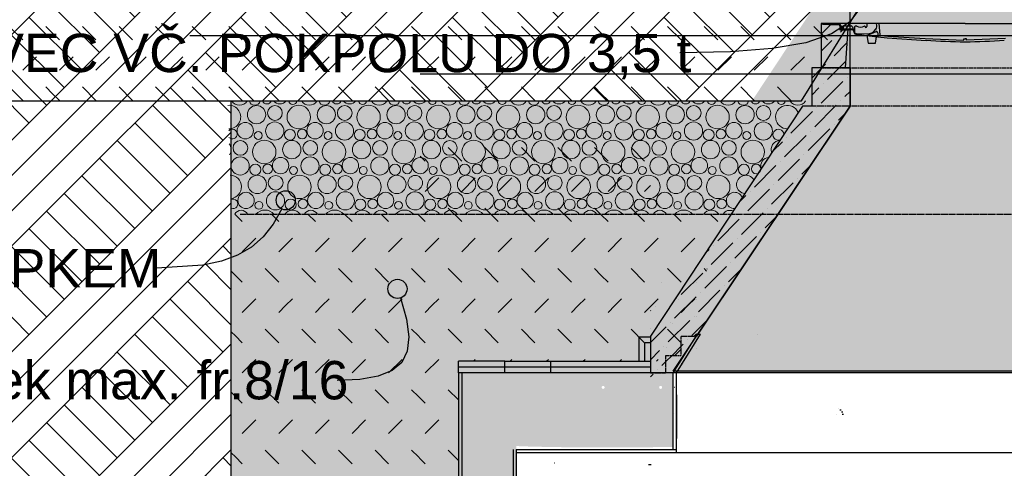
# Model space of a CAD drawing. Header units: millimetres. Extents: x -25478 to 4005, y -8416 to 11348.
# Tile 28 of 256: x -19098 to -16533, y -946 to 223. Entities that reach past the tile are written whole.
import ezdxf

# ---------------------------------------------------------------- set-up
doc = ezdxf.new("R2010")
doc.units = ezdxf.units.MM
doc.header["$MEASUREMENT"] = 0
for name, pattern in [('DASHED', [2, 1, -1]), ('TEČKOVANÁ', [6.35, 0, -6.35]), ('Wipeout_Contour', [1000, 0, -1000]), ('čárkovaná 3', [1.5, 1, -0.5]), ('Čárkovaná S', [2.5, 1.5, -1]), ('ČÁRKOVANÁX2', [1.5, 1, -0.5])]:
    doc.linetypes.add(name, pattern=pattern)
for name, color, linetype in [('POHLED ZÁPADNÍ_1_Anotace - SP', 7, 'Continuous'), ('POHLED ZÁPADNÍ_1_Konstrukce - nosné', 7, 'Continuous'), ('POHLED ZÁPADNÍ_1_Nové_Anotace - SP', 7, 'Continuous'), ('POHLED ZÁPADNÍ_1_Nové_Konstrukce - nosné', 7, 'Continuous'), ('POHLED ZÁPADNÍ_1_Nové_Kresby a obrázky', 7, 'Continuous'), ('POHLED ZÁPADNÍ_1_Nové_Situace - terén', 7, 'Continuous'), ('POHLED ZÁPADNÍ_1_Situace - terén', 7, 'Continuous'), ('POHLED ZÁPADNÍ_1_Výplně – Řezové', 7, 'Continuous')]:
    doc.layers.add(name, color=color, linetype=linetype)
doc.styles.add('GENEROVANÝ_STYL_1', font='txt')

# ---------------------------------------------------------------- blocks, each defined once
blk = doc.blocks.new('*X2526', base_point=(-25690.4, -8330.8))
at = {"layer": 'POHLED ZÁPADNÍ_1_Nové_Situace - terén', "color": 21, "linetype": 'Continuous', "lineweight": 20, "true_color": 0xffaaaa}
for p, q in [((-18422.9, -303.2), (-18442.4, -283.7)), ((-18327.6, -303.2), (-18347.1, -283.7)), ((-18232.3, -303.2), (-18251.8, -283.7)), ((-18137, -303.2), (-18156.5, -283.7)), ((-18059.3, -285.6), (-18061.2, -283.7)), ((-18054.6, -290.3), (-18059.3, -285.6)), ((-18422.6, -381.9), (-18387.5, -346.8)), ((-18327.6, -382.1), (-18292.2, -346.8)), ((-18232.3, -382.1), (-18196.9, -346.8)), ((-18137, -382.1), (-18101.6, -346.8)), ((-18327.6, -461.1), (-18362.9, -425.7)), ((-18232.3, -461.1), (-18267.6, -425.7)), ((-18137, -461.1), (-18172.3, -425.7)), ((-18059.3, -443.4), (-18077, -425.7)), ((-18054.6, -448.1), (-18059.3, -443.4)), ((-18309.9, -522.3), (-18292.2, -504.6)), ((-18214.6, -522.3), (-18196.9, -504.6)), ((-18119.3, -522.3), (-18101.6, -504.6)), ((-18327.6, -540), (-18309.9, -522.3)), ((-18232.3, -540), (-18214.6, -522.3)), ((-18137, -540), (-18119.3, -522.3)), ((-18232.3, -618.9), (-18267.6, -583.5)), ((-18137, -618.9), (-18172.3, -583.5)), ((-18059.3, -601.2), (-18077, -583.5)), ((-18327.6, -618.9), (-18349.9, -596.6)), ((-18054.6, -606), (-18059.3, -601.2)), ((-18318.6, -688.9), (-18292.2, -662.5)), ((-18232.3, -697.8), (-18196.9, -662.5)), ((-18137, -697.8), (-18101.6, -662.5)), ((-18232.3, -776.7), (-18267.6, -741.4)), ((-18137, -776.7), (-18172.3, -741.4)), ((-18059.3, -759.1), (-18077, -741.4)), ((-18054.6, -763.8), (-18059.3, -759.1)), ((-18232.3, -855.6), (-18196.9, -820.3)), ((-18137, -855.6), (-18101.6, -820.3)), ((-18137, -934.6), (-18172.3, -899.2)), ((-18059.3, -916.9), (-18077, -899.2)), ((-18054.6, -921.6), (-18059.3, -916.9)), ((-18232.3, -934.6), (-18237, -929.8)), ((-18214.6, -995.8), (-18196.9, -978.1)), ((-18214.6, -995.8), (-18214.6, -995.8)), ((-18137, -1013.5), (-18119.3, -995.8)), ((-18119.3, -995.8), (-18101.6, -978.1)), ((-18137, -1092.4), (-18172.3, -1057)), ((-18059.3, -1074.7), (-18077, -1057)), ((-18054.6, -1079.5), (-18059.3, -1074.7)), ((-18137, -1171.3), (-18101.6, -1136)), ((-18059.3, -1232.6), (-18077, -1214.9)), ((-18054.6, -1237.3), (-18059.3, -1232.6)), ((-18110.7, -1302.8), (-18101.6, -1293.8)), ((-18059.3, -1390.4), (-18077, -1372.7)), ((-18054.6, -1395.1), (-18059.3, -1390.4))]:
    blk.add_line(p, q, dxfattribs=at)
blk = doc.blocks.new('*X2535', base_point=(-25690.4, -8330.8))
at = {"layer": 'POHLED ZÁPADNÍ_1_Nové_Situace - terén', "color": 21, "linetype": 'Continuous', "lineweight": 20, "true_color": 0xffaaaa}
for p, q in [((-18535.8, -285.6), (-18537.7, -283.7)), ((-18518.2, -303.2), (-18535.8, -285.6)), ((-18518.2, -382.1), (-18482.8, -346.8)), ((-18422.9, -382.1), (-18422.6, -381.9)), ((-18535.8, -443.4), (-18546.8, -432.4)), ((-18422.9, -461.1), (-18458.2, -425.7)), ((-18518.2, -461.1), (-18535.8, -443.4)), ((-18500.5, -522.3), (-18482.8, -504.6)), ((-18405.2, -522.3), (-18387.5, -504.6)), ((-18518.2, -540), (-18500.5, -522.3)), ((-18422.9, -540), (-18405.2, -522.3)), ((-18422.9, -618.9), (-18458.2, -583.5)), ((-18349.9, -596.6), (-18362.9, -583.5)), ((-18535.8, -601.2), (-18546.8, -590.2)), ((-18518.2, -618.9), (-18535.8, -601.2)), ((-18518.2, -697.8), (-18482.8, -662.5)), ((-18422.9, -697.8), (-18387.5, -662.5)), ((-18327.6, -697.8), (-18318.6, -688.9)), ((-18422.9, -776.7), (-18458.2, -741.4)), ((-18327.6, -776.7), (-18362.9, -741.4)), ((-18535.8, -759.1), (-18546.8, -748.1)), ((-18518.2, -776.7), (-18535.8, -759.1)), ((-18518.2, -855.6), (-18482.8, -820.3)), ((-18422.9, -855.6), (-18387.5, -820.3)), ((-18327.6, -855.6), (-18292.2, -820.3)), ((-18535.8, -916.9), (-18546.8, -905.9)), ((-18518.2, -934.6), (-18535.8, -916.9)), ((-18422.9, -934.6), (-18458.2, -899.2)), ((-18327.6, -934.6), (-18362.9, -899.2)), ((-18237, -929.8), (-18267.6, -899.2)), ((-18041.7, -934.6), (-18045.2, -931))]:
    blk.add_line(p, q, dxfattribs=at)
blk = doc.blocks.new('*X2541', base_point=(-25690.4, -8330.8))
at = {"layer": 'POHLED ZÁPADNÍ_1_Nové_Situace - terén', "color": 21, "linetype": 'Continuous', "lineweight": 20, "true_color": 0xffaaaa}
for p, q in [((-17946.4, -145.4), (-17981.7, -110)), ((-17851.1, -145.4), (-17886.4, -110)), ((-17755.8, -145.4), (-17791.1, -110)), ((-17660.5, -145.4), (-17695.8, -110)), ((-17582.8, -127.7), (-17600.5, -110)), ((-17565.2, -145.4), (-17582.8, -127.7)), ((-17469.9, -145.4), (-17505.2, -110)), ((-18041.7, -145.4), (-18054.6, -132.5)), ((-18041.7, -224.3), (-18006.3, -189)), ((-17946.4, -224.3), (-17911, -189)), ((-17851.1, -224.3), (-17815.7, -189)), ((-17755.8, -224.3), (-17720.4, -189)), ((-17660.5, -224.3), (-17625.1, -189)), ((-17565.2, -224.3), (-17529.8, -189)), ((-17469.9, -224.3), (-17454.8, -209.2)), ((-17946.4, -303.2), (-17981.7, -267.9)), ((-17851.1, -303.2), (-17886.4, -267.9)), ((-17755.8, -303.2), (-17791.1, -267.9)), ((-17660.5, -303.2), (-17695.8, -267.9)), ((-17582.8, -285.6), (-17600.5, -267.9)), ((-17469.9, -303.2), (-17505.2, -267.9)), ((-18041.7, -303.2), (-18054.6, -290.3)), ((-17565.2, -303.2), (-17582.8, -285.6)), ((-17374.6, -303.2), (-17394.1, -283.7)), ((-17279.3, -303.2), (-17298.8, -283.7)), ((-18041.7, -382.1), (-18006.3, -346.8)), ((-17946.4, -382.1), (-17911, -346.8)), ((-17851.1, -382.1), (-17815.7, -346.8)), ((-17755.8, -382.1), (-17720.4, -346.8)), ((-17660.5, -382.1), (-17625.1, -346.8)), ((-17565.2, -382.1), (-17529.8, -346.8)), ((-17469.9, -382.1), (-17434.5, -346.8)), ((-17374.6, -382.1), (-17339.2, -346.8)), ((-17946.4, -461.1), (-17981.7, -425.7)), ((-17851.1, -461.1), (-17886.4, -425.7)), ((-17755.8, -461.1), (-17791.1, -425.7)), ((-17660.5, -461.1), (-17695.8, -425.7)), ((-17582.8, -443.4), (-17600.5, -425.7)), ((-17469.9, -461.1), (-17505.2, -425.7)), ((-17374.6, -461.1), (-17409.9, -425.7)), ((-17308.3, -432.1), (-17314.6, -425.7)), ((-18041.7, -461.1), (-18054.6, -448.1)), ((-17565.2, -461.1), (-17582.8, -443.4)), ((-18024, -522.3), (-18006.3, -504.6)), ((-17928.7, -522.3), (-17911, -504.6)), ((-17833.4, -522.3), (-17815.7, -504.6)), ((-17738.1, -522.3), (-17720.4, -504.6)), ((-17642.8, -522.3), (-17625.1, -504.6)), ((-17547.5, -522.3), (-17529.8, -504.6)), ((-17452.2, -522.3), (-17434.5, -504.6)), ((-17356.9, -522.3), (-17339.2, -504.6)), ((-18041.7, -540), (-18024, -522.3)), ((-17946.4, -540), (-17928.7, -522.3)), ((-17851.1, -540), (-17833.4, -522.3)), ((-17755.8, -540), (-17738.1, -522.3)), ((-17660.5, -540), (-17642.8, -522.3)), ((-17565.2, -540), (-17547.5, -522.3)), ((-17469.9, -540), (-17452.2, -522.3)), ((-17374.6, -540), (-17356.9, -522.3)), ((-17946.4, -618.9), (-17981.7, -583.5)), ((-17851.1, -618.9), (-17886.4, -583.5)), ((-17755.8, -618.9), (-17791.1, -583.5)), ((-17660.5, -618.9), (-17695.8, -583.5)), ((-17582.8, -601.2), (-17600.5, -583.5)), ((-17469.9, -618.9), (-17505.2, -583.5)), ((-17374.6, -618.9), (-17409.9, -583.5)), ((-18041.7, -618.9), (-18054.6, -606)), ((-17565.2, -618.9), (-17582.8, -601.2)), ((-18041.7, -697.8), (-18006.3, -662.5)), ((-17915.7, -667.1), (-17911, -662.5)), ((-17820.4, -667.1), (-17815.7, -662.5)), ((-17725.1, -667.1), (-17720.4, -662.5)), ((-17629.8, -667.1), (-17625.1, -662.5)), ((-17534.5, -667.1), (-17529.8, -662.5)), ((-17439.2, -667.1), (-17434.5, -662.5)), ((-17954.8, -768.3), (-17981.7, -741.4)), ((-18041.7, -776.7), (-18054.6, -763.8)), ((-18041.7, -855.6), (-18006.3, -820.3)), ((-18045.2, -931), (-18054.6, -921.6)), ((-17954.8, -926.1), (-17981.7, -899.2))]:
    blk.add_line(p, q, dxfattribs=at)
blk = doc.blocks.new('*X2542', base_point=(-25690.4, -8330.8))
at = {"layer": 'POHLED ZÁPADNÍ_1_Nové_Situace - terén', "color": 21, "linetype": 'Continuous', "lineweight": 20, "true_color": 0xffaaaa}
for centre, radius in [((-18007.3, -30.6), 30.6), ((-17935.5, -24.4), 23.9), ((-17887.5, -20), 19.2), ((-17825.5, -30.6), 30.6), ((-17753.7, -24.4), 23.9), ((-17705.7, -20), 19.2), ((-17643.6, -30.6), 30.6), ((-17571.8, -24.4), 23.9), ((-17523.8, -20), 19.2), ((-17461.7, -30.6), 30.6), ((-17390, -24.4), 23.9), ((-17341.9, -20), 19.2), ((-17279.9, -30.6), 30.6), ((-17208.1, -24.4), 23.9), ((-17160.1, -20), 19.2), ((-17964.8, -66.1), 21.3), ((-17888, -67.1), 23.7), ((-17782.9, -66.1), 21.3), ((-17706.2, -67.1), 23.7), ((-17601, -66.1), 21.3), ((-17524.3, -67.1), 23.7), ((-17419.2, -66.1), 21.3), ((-17342.5, -67.1), 23.7), ((-17237.3, -66.1), 21.3), ((-17160.6, -67.1), 23.7), ((-18030.4, -76.7), 14.3), ((-17998.4, -74.9), 12.5), ((-17931.1, -78.8), 10.3), ((-17848.5, -76.7), 14.3), ((-17816.6, -74.9), 12.5), ((-17749.2, -78.8), 10.3), ((-17666.6, -76.7), 14.3), ((-17634.7, -74.9), 12.5), ((-17567.4, -78.8), 10.3), ((-17484.8, -76.7), 14.3), ((-17452.9, -74.9), 12.5), ((-17385.5, -78.8), 10.3), ((-17302.9, -76.7), 14.3), ((-17271, -74.9), 12.5), ((-17203.7, -78.8), 10.3), ((-18025.5, -115.4), 23.9), ((-17977.5, -111), 19.2), ((-17915.5, -121.6), 30.6), ((-17843.7, -115.4), 23.9), ((-17795.7, -111), 19.2), ((-17733.6, -121.6), 30.6), ((-17661.8, -115.4), 23.9), ((-17613.8, -111), 19.2), ((-17551.7, -121.6), 30.6), ((-17480, -115.4), 23.9), ((-17431.9, -111), 19.2), ((-17369.9, -121.6), 30.6), ((-17298.1, -115.4), 23.9), ((-17250.1, -111), 19.2), ((-17188, -121.6), 30.6), ((-17978, -158.1), 23.7), ((-17938.5, -167.7), 14.3), ((-17906.6, -165.9), 12.5), ((-17872.9, -157.1), 21.3), ((-17796.2, -158.1), 23.7), ((-17756.6, -167.7), 14.3), ((-17724.7, -165.9), 12.5), ((-17691, -157.1), 21.3), ((-17614.3, -158.1), 23.7), ((-17574.8, -167.7), 14.3), ((-17542.9, -165.9), 12.5), ((-17509.2, -157.1), 21.3), ((-17432.5, -158.1), 23.7), ((-17392.9, -167.7), 14.3), ((-17361, -165.9), 12.5), ((-17327.3, -157.1), 21.3), ((-17250.6, -158.1), 23.7), ((-17211.1, -167.7), 14.3), ((-17179.2, -165.9), 12.5), ((-18021.1, -169.8), 10.3), ((-17839.2, -169.8), 10.3), ((-17657.4, -169.8), 10.3), ((-17475.5, -169.8), 10.3), ((-17293.7, -169.8), 10.3), ((-18005.5, -212.6), 30.6), ((-17933.7, -206.4), 23.9), ((-17885.7, -202), 19.2), ((-17823.6, -212.6), 30.6), ((-17751.8, -206.4), 23.9), ((-17703.8, -202), 19.2), ((-17641.7, -212.6), 30.6), ((-17570, -206.4), 23.9), ((-17521.9, -202), 19.2), ((-17459.9, -212.6), 30.6), ((-17388.1, -206.4), 23.9), ((-17340.1, -202), 19.2), ((-17278, -212.6), 30.6), ((-17962.9, -248.1), 21.3), ((-17886.2, -249.1), 23.7), ((-17781, -248.1), 21.3), ((-17704.3, -249.1), 23.7), ((-17599.2, -248.1), 21.3), ((-17522.5, -249.1), 23.7), ((-17417.3, -248.1), 21.3), ((-17340.6, -249.1), 23.7), ((-18028.5, -258.7), 14.3), ((-17996.6, -256.9), 12.5), ((-17929.2, -260.8), 10.3), ((-17846.6, -258.7), 14.3), ((-17814.7, -256.9), 12.5), ((-17747.4, -260.8), 10.3), ((-17664.8, -258.7), 14.3), ((-17632.9, -256.9), 12.5), ((-17565.5, -260.8), 10.3), ((-17482.9, -258.7), 14.3), ((-17451, -256.9), 12.5), ((-17383.7, -260.8), 10.3), ((-17301.1, -258.7), 14.3), ((-17269.2, -256.9), 12.5)]:
    blk.add_circle(centre, radius, dxfattribs=at)
for centre, radius, start, end in [((-18056.6, 24.9), 21.3, 275.3755, 320.6728), ((-18022.9, 12.2), 10.3, 184.2875, 355.7125), ((-17979.9, 23.8), 23.7, 211.6142, 328.3858), ((-17940.4, 14.3), 14.3, 191.4827, 348.5173), ((-17908.4, 16.1), 12.5, 201.6169, 338.3831), ((-17874.8, 24.9), 21.3, 219.3272, 320.6728), ((-17841.1, 12.2), 10.3, 184.2875, 355.7125), ((-17798, 23.8), 23.7, 211.6142, 328.3858), ((-17758.5, 14.3), 14.3, 191.4827, 348.5173), ((-17726.6, 16.1), 12.5, 201.6169, 338.3831), ((-17692.9, 24.9), 21.3, 219.3272, 320.6728), ((-17659.2, 12.2), 10.3, 184.2875, 355.7125), ((-17616.2, 23.8), 23.7, 211.6142, 328.3858), ((-17576.6, 14.3), 14.3, 191.4827, 348.5173), ((-17544.7, 16.1), 12.5, 201.6169, 338.3831), ((-17511, 24.9), 21.3, 219.3272, 320.6728), ((-17477.4, 12.2), 10.3, 184.2875, 355.7125), ((-17434.3, 23.8), 23.7, 211.6142, 328.3858), ((-17394.8, 14.3), 14.3, 191.4827, 348.5173), ((-17362.9, 16.1), 12.5, 201.6169, 338.3831), ((-17329.2, 24.9), 21.3, 219.3272, 320.6728), ((-17295.5, 12.2), 10.3, 184.2875, 355.7125), ((-17252.5, 23.8), 23.7, 211.6142, 328.3858), ((-17212.9, 14.3), 14.3, 191.4827, 348.5173), ((-17181, 16.1), 12.5, 201.6169, 338.3831), ((-17147.3, 24.9), 21.3, 219.3272, 320.6728), ((-17113.7, 12.2), 10.3, 184.2875, 355.7125), ((-17070.6, 23.8), 23.7, 211.6142, 328.3858), ((-18069.4, -20), 19.2, 320.2527, 39.7473), ((-17098, -30.6), 30.6, 22.2658, 270.8895), ((-18069.9, -67.1), 23.7, 310.1581, 49.8419), ((-17121.1, -76.7), 14.3, 5.6383, 287.517), ((-17116.3, -115.4), 23.9, 93.2136, 199.9417), ((-18054.8, -157.1), 21.3, 270.3753, 89.6247), ((-17145.5, -157.1), 21.3, 93.5603, 199.595), ((-18067.5, -202), 19.2, 312.2376, 47.7624), ((-17206.3, -206.4), 23.9, 29.7613, 263.394), ((-18068, -249.1), 23.7, 304.5085, 55.4915), ((-17235.5, -248.1), 21.3, 21.6025, 271.5528), ((-18023.7, -297.4), 23.9, 34.8627, 145.1373), ((-17975.7, -293), 19.2, 28.7542, 151.2458), ((-17913.6, -303.6), 30.6, 40.4659, 139.5341), ((-17841.8, -297.4), 23.9, 34.8627, 145.1373), ((-17793.8, -293), 19.2, 28.7542, 151.2458), ((-17731.7, -303.6), 30.6, 40.4659, 139.5341), ((-17660, -297.4), 23.9, 34.8627, 145.1373), ((-17611.9, -293), 19.2, 28.7542, 151.2458), ((-17549.9, -303.6), 30.6, 40.4659, 139.5341), ((-17478.1, -297.4), 23.9, 34.8627, 145.1373), ((-17430.1, -293), 19.2, 28.7542, 151.2458), ((-17368, -303.6), 30.6, 40.4659, 139.5341), ((-17296.3, -297.4), 23.9, 34.8627, 145.1373), ((-17248.2, -293), 19.2, 62.2411, 151.2458)]:
    blk.add_arc(centre, radius, start, end, dxfattribs=at)
blk = doc.blocks.new('*X2543', base_point=(-25690.4, -8330.8))
at = {"layer": 'POHLED ZÁPADNÍ_1_Nové_Situace - terén', "color": 21, "linetype": 'Continuous', "lineweight": 20, "true_color": 0xffaaaa}
for centre, radius in [((-18481.1, -24.4), 23.9), ((-18433.1, -20), 19.2), ((-18371, -30.6), 30.6), ((-18299.2, -24.4), 23.9), ((-18251.2, -20), 19.2), ((-18189.2, -30.6), 30.6), ((-18117.4, -24.4), 23.9), ((-18510.3, -66.1), 21.3), ((-18433.6, -67.1), 23.7), ((-18328.5, -66.1), 21.3), ((-18251.7, -67.1), 23.7), ((-18146.6, -66.1), 21.3), ((-18476.6, -78.8), 10.3), ((-18394.1, -76.7), 14.3), ((-18362.2, -74.9), 12.5), ((-18294.8, -78.8), 10.3), ((-18212.2, -76.7), 14.3), ((-18180.3, -74.9), 12.5), ((-18112.9, -78.8), 10.3), ((-18523.1, -111), 19.2), ((-18461, -121.6), 30.6), ((-18389.2, -115.4), 23.9), ((-18341.2, -111), 19.2), ((-18279.2, -121.6), 30.6), ((-18207.4, -115.4), 23.9), ((-18159.4, -111), 19.2), ((-18097.3, -121.6), 30.6), ((-18523.6, -158.1), 23.7), ((-18484.1, -167.7), 14.3), ((-18452.2, -165.9), 12.5), ((-18418.5, -157.1), 21.3), ((-18341.7, -158.1), 23.7), ((-18302.2, -167.7), 14.3), ((-18270.3, -165.9), 12.5), ((-18236.6, -157.1), 21.3), ((-18159.9, -158.1), 23.7), ((-18120.4, -167.7), 14.3), ((-18088.4, -165.9), 12.5), ((-18384.8, -169.8), 10.3), ((-18202.9, -169.8), 10.3), ((-18479.2, -206.4), 23.9), ((-18431.2, -202), 19.2), ((-18369.2, -212.6), 30.6), ((-18297.4, -206.4), 23.9), ((-18249.4, -202), 19.2), ((-18187.3, -212.6), 30.6), ((-18115.5, -206.4), 23.9), ((-18508.5, -248.1), 21.3), ((-18431.7, -249.1), 23.7), ((-18326.6, -248.1), 21.3), ((-18249.9, -249.1), 23.7), ((-18144.8, -248.1), 21.3), ((-18474.8, -260.8), 10.3), ((-18392.2, -258.7), 14.3), ((-18360.3, -256.9), 12.5), ((-18292.9, -260.8), 10.3), ((-18210.4, -258.7), 14.3), ((-18178.4, -256.9), 12.5), ((-18111.1, -260.8), 10.3)]:
    blk.add_circle(centre, radius, dxfattribs=at)
for centre, radius, start, end in [((-18525.4, 23.8), 23.7, 211.6142, 328.3858), ((-18485.9, 14.3), 14.3, 191.4827, 348.5173), ((-18454, 16.1), 12.5, 201.6169, 338.3831), ((-18420.3, 24.9), 21.3, 219.3272, 320.6728), ((-18386.6, 12.2), 10.3, 184.2875, 355.7125), ((-18343.6, 23.8), 23.7, 211.6142, 328.3858), ((-18304.1, 14.3), 14.3, 191.4827, 348.5173), ((-18272.2, 16.1), 12.5, 201.6169, 338.3831), ((-18238.5, 24.9), 21.3, 219.3272, 320.6728), ((-18204.8, 12.2), 10.3, 184.2875, 355.7125), ((-18161.7, 23.8), 23.7, 211.6142, 328.3858), ((-18122.2, 14.3), 14.3, 191.4827, 348.5173), ((-18090.3, 16.1), 12.5, 201.6169, 338.3831), ((-18056.6, 24.9), 21.3, 219.3272, 275.3755), ((-18552.9, -30.6), 30.6, 268.6082, 94.8805), ((-18069.4, -20), 19.2, 39.7473, 320.2527), ((-18069.9, -67.1), 23.7, 49.8419, 310.1581), ((-18544, -74.9), 12.5, 224.6293, 138.8593), ((-18571.1, -115.4), 23.9, 325.0053, 38.4834), ((-18054.8, -157.1), 21.3, 89.6247, 270.3753), ((-18551, -212.6), 30.6, 275.5144, 87.9742), ((-18067.5, -202), 19.2, 47.7624, 312.2376), ((-18068, -249.1), 23.7, 55.4915, 304.5085), ((-18542.2, -256.9), 12.5, 245.7273, 117.7613), ((-18521.2, -293), 19.2, 28.7542, 151.2458), ((-18459.2, -303.6), 30.6, 40.4659, 139.5341), ((-18387.4, -297.4), 23.9, 34.8627, 145.1373), ((-18339.4, -293), 19.2, 28.7542, 151.2458), ((-18277.3, -303.6), 30.6, 40.4659, 139.5341), ((-18205.5, -297.4), 23.9, 34.8627, 145.1373), ((-18157.5, -293), 19.2, 28.7542, 151.2458), ((-18095.5, -303.6), 30.6, 40.4659, 139.5341)]:
    blk.add_arc(centre, radius, start, end, dxfattribs=at)
blk = doc.blocks.new('*X2560', base_point=(-25690.4, -8330.8))
at = {"layer": 'POHLED ZÁPADNÍ_1_Nové_Situace - terén', "color": 21, "linetype": 'Continuous', "lineweight": 20, "true_color": 0xffaaaa}
for p, q in [((-19090, 170.3), (-19125.3, 205.6)), ((-19012.3, 187.9), (-19030, 205.6)), ((-18899.4, 170.3), (-18934.7, 205.6)), ((-18804.1, 170.3), (-18839.4, 205.6)), ((-18708.8, 170.3), (-18744.1, 205.6)), ((-18613.5, 170.3), (-18648.8, 205.6)), ((-18535.8, 187.9), (-18553.5, 205.6)), ((-18422.9, 170.3), (-18458.2, 205.6)), ((-18327.6, 170.3), (-18362.9, 205.6)), ((-18232.3, 170.3), (-18267.6, 205.6)), ((-18137, 170.3), (-18172.3, 205.6)), ((-18059.3, 187.9), (-18077, 205.6)), ((-17946.4, 170.3), (-17981.7, 205.6)), ((-17851.1, 170.3), (-17886.4, 205.6)), ((-17755.8, 170.3), (-17791.1, 205.6)), ((-17660.5, 170.3), (-17695.8, 205.6)), ((-17582.8, 187.9), (-17600.5, 205.6)), ((-17469.9, 170.3), (-17505.2, 205.6)), ((-17374.6, 170.3), (-17409.9, 205.6)), ((-17279.3, 170.3), (-17314.6, 205.6)), ((-17184, 170.3), (-17219.3, 205.6)), ((-17106.3, 187.9), (-17124, 205.6)), ((-16993.4, 170.3), (-17028.7, 205.6)), ((-18994.7, 170.3), (-19012.3, 187.9)), ((-18518.2, 170.3), (-18535.8, 187.9)), ((-18041.7, 170.3), (-18059.3, 187.9)), ((-17565.2, 170.3), (-17582.8, 187.9)), ((-17088.7, 170.3), (-17106.3, 187.9)), ((-19090, 91.4), (-19054.6, 126.7)), ((-18994.7, 91.4), (-18959.3, 126.7)), ((-18899.4, 91.4), (-18864, 126.7)), ((-18804.1, 91.4), (-18768.7, 126.7)), ((-18708.8, 91.4), (-18673.4, 126.7)), ((-18613.5, 91.4), (-18578.1, 126.7)), ((-18518.2, 91.4), (-18482.8, 126.7)), ((-18422.9, 91.4), (-18387.5, 126.7)), ((-18327.6, 91.4), (-18292.2, 126.7)), ((-18232.3, 91.4), (-18196.9, 126.7)), ((-18137, 91.4), (-18101.6, 126.7)), ((-18041.7, 91.4), (-18006.3, 126.7)), ((-17946.4, 91.4), (-17911, 126.7)), ((-17851.1, 91.4), (-17815.7, 126.7)), ((-17755.8, 91.4), (-17720.4, 126.7)), ((-17660.5, 91.4), (-17625.1, 126.7)), ((-17565.2, 91.4), (-17529.8, 126.7)), ((-17469.9, 91.4), (-17434.5, 126.7)), ((-17374.6, 91.4), (-17339.2, 126.7)), ((-17279.3, 91.4), (-17243.9, 126.7)), ((-17184, 91.4), (-17148.6, 126.7)), ((-17088.7, 91.4), (-17053.3, 126.7)), ((-19090, 12.4), (-19125.3, 47.8)), ((-19012.3, 30.1), (-19030, 47.8)), ((-18994.7, 12.4), (-19012.3, 30.1)), ((-18899.4, 12.4), (-18934.7, 47.8)), ((-18804.1, 12.4), (-18839.4, 47.8)), ((-18708.8, 12.4), (-18744.1, 47.8)), ((-18613.5, 12.4), (-18648.8, 47.8)), ((-18535.8, 30.1), (-18553.5, 47.8)), ((-18518.2, 12.4), (-18535.8, 30.1)), ((-18422.9, 12.4), (-18458.2, 47.8)), ((-18327.6, 12.4), (-18362.9, 47.8)), ((-18232.3, 12.4), (-18267.6, 47.8)), ((-18137, 12.4), (-18172.3, 47.8)), ((-18059.3, 30.1), (-18077, 47.8)), ((-18041.7, 12.4), (-18059.3, 30.1)), ((-17946.4, 12.4), (-17981.7, 47.8)), ((-17851.1, 12.4), (-17886.4, 47.8)), ((-17755.8, 12.4), (-17791.1, 47.8)), ((-17660.5, 12.4), (-17695.8, 47.8)), ((-17582.8, 30.1), (-17600.5, 47.8)), ((-17565.2, 12.4), (-17582.8, 30.1)), ((-17469.9, 12.4), (-17505.2, 47.8)), ((-17374.6, 12.4), (-17409.9, 47.8)), ((-17279.3, 12.4), (-17314.6, 47.8)), ((-17184, 12.4), (-17219.3, 47.8)), ((-17106.3, 30.1), (-17124, 47.8)), ((-17088.7, 12.4), (-17106.3, 30.1))]:
    blk.add_line(p, q, dxfattribs=at)

msp = doc.modelspace()

# ---------------------------------------------------------------- hatches: boundary and pattern name
at = {"layer": 'POHLED ZÁPADNÍ_1_Výplně – Řezové', "linetype": 'Continuous', "lineweight": 0, "true_color": 0x392b0b}
msp.add_hatch(color=38, dxfattribs=at).paths.add_polyline_path([(-25478.2, 409.9), (-25478.2, -2550), (-10974.2, -2550), (-10974.2, 450), (-12006.7, 450), (-15504.5, 403.5), (-23665.6, 390.3)])

# ---------------------------------------------------------------- next in the draw order: wipeouts: each hides what was drawn before it
at = {"color": 254, "linetype": 'Wipeout_Contour', "lineweight": 0, "ltscale": 180895.382424}
msp.add_wipeout([(-21466.3, 349.5), (-25478.2, 374.8), (-25478.2, -3518.9), (-18035.8, -3518.9), (-18109.4, -3060), (-18546.8, -3034), (-18546.8, 11.4), (-17190.2, 11.4), (-16947, 380)], dxfattribs=at).dxf.layer = 'POHLED ZÁPADNÍ_1_Situace - terén'

# ---------------------------------------------------------------- next in the draw order: hatches: boundary and pattern name
at = {"layer": 'POHLED ZÁPADNÍ_1_Nové_Anotace - SP', "linetype": 'Continuous', "lineweight": 25}
for points in [[(-18430, -247.6), (-18428.1, -257.1), (-18422.6, -265.2), (-18414.5, -270.7), (-18405, -272.6), (-18395.4, -270.7), (-18387.3, -265.2), (-18381.9, -257.1), (-18380, -247.6), (-18381.9, -238), (-18387.3, -229.9), (-18395.4, -224.5), (-18405, -222.6), (-18414.5, -224.5), (-18422.6, -229.9), (-18428.1, -238)], [(-18138.9, -478.7), (-18137, -488.3), (-18131.6, -496.4), (-18123.5, -501.8), (-18113.9, -503.7), (-18104.4, -501.8), (-18096.3, -496.4), (-18090.8, -488.3), (-18088.9, -478.7), (-18090.8, -469.1), (-18096.3, -461), (-18104.4, -455.6), (-18113.9, -453.7), (-18123.5, -455.6), (-18131.6, -461), (-18137, -469.1)]]:
    msp.add_hatch(color=1, dxfattribs=at).paths.add_polyline_path(points)
at = {"layer": 'POHLED ZÁPADNÍ_1_Situace - terén', "linetype": 'Continuous', "lineweight": 13, "true_color": 0xbf7d1a}
h = msp.add_hatch(dxfattribs=at)
h.set_pattern_fill('Zemina_0001', color=32, style=0, pattern_type=2)
h.set_pattern_definition([(45, (0, 0), (-137.8858, 137.8858), []), (45, (-45.96, 45.96), (-275.7716, 275.7716), []), (45, (-91.92, 91.92), (-275.7716, 275.7716), []), (135, (-137.886, 137.886), (45.96194, 45.96194), [195, -195])])
h.paths.add_polyline_path([(-21466.3, 349.5), (-25478.2, 374.8), (-25478.2, -3518.9), (-18035.8, -3518.9), (-18109.4, -3060), (-18546.8, -3034), (-18546.8, 11.4), (-17190.2, 11.4), (-16947, 380)])

# ---------------------------------------------------------------- next in the draw order: linework, layer by layer
at = {"layer": 'POHLED ZÁPADNÍ_1_Nové_Anotace - SP', "color": 1, "linetype": 'Continuous', "lineweight": 25, "flags": 128}
for points in [[(-18415.3, -270.3), (-18437.9, -310.1), (-18464.1, -343.2), (-18494.6, -370), (-18530.3, -391), (-18572, -406.5), (-18620.6, -417.1), (-18741.3, -425)], [(-18105.7, -502.3), (-18090.4, -557.7), (-18084.5, -603.7), (-18088.6, -641), (-18102.9, -670.2), (-18127.9, -691.8), (-18164.1, -706.4), (-18211.7, -714.8), (-18271.3, -717.4)]]:
    msp.add_lwpolyline(points, dxfattribs=at)
at = {"layer": 'POHLED ZÁPADNÍ_1_Nové_Anotace - SP', "color": 1, "linetype": 'Continuous', "lineweight": 25}
for centre in [(-18405, -247.6), (-18113.9, -478.7)]:
    msp.add_circle(centre, 25, dxfattribs=at)
at = {"layer": 'POHLED ZÁPADNÍ_1_Nové_Konstrukce - nosné', "color": 1, "linetype": 'Continuous', "lineweight": 25}
msp.add_line((-18546.8, -3217.1), (-18546.8, 11.4), dxfattribs=at)

# ---------------------------------------------------------------- next in the draw order: texts
at = {"layer": 'POHLED ZÁPADNÍ_1_Anotace - SP', "color": 1, "linetype": 'Continuous', "lineweight": 25, "char_height": 100, "attachment_point": 5, "rotation": 359.9782, "style": 'GENEROVANÝ_STYL_1'}
for s, insert in [('\\A1;{\\pqc;\\fArial|b0|i0|c238|p38;ZÁSYP VÝKOPKEM}', (-19369, -425.5)), ('\\A1;{\\pqc;\\fArial|b0|i0|c238|p38;OBLÁZKOVÝ ŠTĚRK(popř. štěrkopísek max. fr.8/16}', (-19864, -731.2))]:
    msp.add_mtext(s, dxfattribs=dict(at, insert=insert))

# ---------------------------------------------------------------- next in the draw order: wipeouts: each hides what was drawn before it
at = {"color": 254, "linetype": 'Wipeout_Contour', "lineweight": 0, "ltscale": 219704.281392}
msp.add_wipeout([(-18054.6, -3030), (-18054.6, -3518.9), (3805.8, -3518.9), (3805.8, -400.9), (2226.3, -400.9), (2226.3, -39.4), (650.2, 22.9), (648.8, -26.8), (199.5, -26.7), (199.5, -386.7), (-238.7, -386.7), (-228.7, -2180), (-174.7, -2180), (-174.7, -2550), (-982.7, -2550), (-982.7, -2180), (-6687.5, -2180), (-6684.3, -2380), (-7021, -2380), (-7021, -1980), (-9474.9, -10), (-10494.6, -10), (-10494.6, -29.7), (-10494.6, -1020), (-10974.2, -1020), (-10974.2, 380), (-16334.8, 380), (-16334.8, 11.4), (-15099.9, 11.4), (-15136.6, -3030)], dxfattribs=at).dxf.layer = 'POHLED ZÁPADNÍ_1_Situace - terén'

# ---------------------------------------------------------------- next in the draw order: linework, layer by layer
at = {"layer": 'POHLED ZÁPADNÍ_1_Nové_Anotace - SP', "color": 1, "linetype": 'Continuous', "lineweight": 25, "flags": 128}
msp.add_lwpolyline([(-16897.9, 362.5), (-16894.5, 304.2), (-16906.7, 255.8), (-16935.9, 216.6), (-16983.3, 186), (-17050, 163.3), (-17137.3, 147.9), (-17246.4, 139.1), (-17378.5, 136.4)], dxfattribs=at)
at = {"layer": 'POHLED ZÁPADNÍ_1_Nové_Konstrukce - nosné', "color": 1, "linetype": 'Continuous', "lineweight": 25}
for p, q in [((-18654.6, 181.7), (-15024.8, 181.7)), ((-17913.4, 181.7), (-15646.7, 181.7)), ((-15624.8, 81.4), (-18054.6, 81.4))]:
    msp.add_line(p, q, dxfattribs=at)
at = {"layer": 'POHLED ZÁPADNÍ_1_Nové_Konstrukce - nosné', "color": 1, "linetype": 'Čárkovaná S', "lineweight": 25}
msp.add_line((-18523.4, -283.7), (-15176.9, -283.7), dxfattribs=at)
at = {"layer": 'POHLED ZÁPADNÍ_1_Nové_Konstrukce - nosné', "color": 1, "linetype": 'čárkovaná 3', "lineweight": 25}
msp.add_line((-17454.5, -536.1), (-17453.3, -534.8), dxfattribs=at)
at = {"layer": 'POHLED ZÁPADNÍ_1_Nové_Kresby a obrázky', "color": 1, "linetype": 'Continuous', "lineweight": 25}
for p, q in [((-16634.5, 212.9), (-17009.5, 212.9)), ((-17009.5, 212.9), (-17009.5, 97.9)), ((-17009.5, 212.9), (-16964.4, 212.9)), ((-17009.5, 185.9), (-16985, 210.4)), ((-16989.7, 210.4), (-17006.3, 210.4)), ((-16989.7, 210.4), (-16964.4, 210.4)), ((-16985, 210.4), (-16985, 210.4)), ((-16961, 207.6), (-16961, 196.9)), ((-16958.5, 207.8), (-16958.5, 199.4)), ((-16958.5, 207.8), (-16955.5, 201.5)), ((-16952.5, 200.4), (-16950.5, 205.7)), ((-16946.8, 207.4), (-16932.1, 207.4)), ((-16917.3, 206.6), (-16920.2, 206.6)), ((-16890.7, 212.9), (-16890.7, 205.4)), ((-16860, 212.9), (-16856.9, 184)), ((-16634.5, 212.9), (-16259.5, 212.9)), ((-16970.6, 179.9), (-16970.6, 179.9)), ((-16961, 196.9), (-16943.3, 196.9)), ((-16959.4, 191.1), (-16953.7, 196.9)), ((-16958.5, 199.4), (-16940.6, 199.4)), ((-16955.5, 201.5), (-16954.9, 200.2)), ((-16953.7, 196.9), (-16953.6, 196.9)), ((-16940.6, 199.4), (-16947, 97.9)), ((-16943.3, 196.9), (-16940.8, 196.9)), ((-16928.2, 196.7), (-16940.8, 196.9)), ((-16940.6, 199.4), (-16928.2, 199.4)), ((-16928.4, 204.4), (-16925.1, 191.2)), ((-16922.6, 204.9), (-16922.6, 191.1)), ((-16917.5, 186.8), (-16890.7, 186.6)), ((-16916.6, 185.6), (-16890.6, 181.8)), ((-16890.6, 181.8), (-16866.7, 192.3)), ((-16890.6, 181.8), (-16887.8, 162)), ((-16890.6, 181.8), (-16884.6, 180.9)), ((-16884.6, 180.9), (-16862.2, 178.4)), ((-16862.6, 188.8), (-16862.2, 178.4)), ((-16854.3, 181.9), (-16836.2, 180.1)), ((-16836.2, 180.1), (-16739.2, 173.9)), ((-17009.5, 141), (-16981.8, 168.7)), ((-16976.2, 129.4), (-16942.9, 162.7)), ((-16942.9, 162.7), (-16942.9, 162.7)), ((-16887.8, 162), (-16868.4, 162)), ((-16868.4, 162), (-16865.3, 178.7)), ((-16862.2, 178.4), (-16837.7, 175.5)), ((-16837.7, 175.5), (-16736.4, 169.4)), ((-16739.2, 173.9), (-16638.2, 169.9)), ((-16638.2, 169.9), (-16638.2, 173.3)), ((-16638.2, 173.3), (-16634.5, 173.3)), ((-16630.8, 173.3), (-16634.5, 173.3)), ((-16529.9, 173.9), (-16630.8, 169.9)), ((-16630.8, 169.9), (-16630.8, 173.3)), ((-17007.7, 97.9), (-16998.7, 107)), ((-16987.4, 118.2), (-16987.4, 118.2)), ((-16962.8, 97.9), (-16946, 114.8)), ((-16946, 114.8), (-16945.9, 114.8)), ((-17034.5, 71.1), (-17007.7, 97.9)), ((-17007.7, 97.9), (-17007.7, 97.9)), ((-16993.1, 67.7), (-16962.8, 97.9)), ((-16962.8, 97.9), (-16962.8, 97.9)), ((-17009.9, 5.9), (-16953.8, 62.1)), ((-17004.3, 56.4), (-17004.2, 56.4)), ((-16942.5, 73.3), (-16942.5, 73.3)), ((-17034.5, 26.2), (-17015.5, 45.2)), ((-16948.2, 22.8), (-16934.5, 36.4)), ((-16934.5, 36.4), (-16934.5, 36.4)), ((-16973, -2.1), (-16970.6, 0.3)), ((-16959.4, 11.5), (-16959.3, 11.5)), ((-17088.5, -72.6), (-17032.3, -16.5)), ((-17026.7, -55.8), (-16973, -2.1)), ((-17021.1, -5.3), (-17021.1, -5.3)), ((-17017.9, -2.1), (-17017.9, -2.1)), ((-16973, -2.1), (-16973, -2.1)), ((-16965, -39), (-16947.3, -21.3)), ((-16947.3, -21.3), (-16947.3, -21.3)), ((-16976.2, -50.2), (-16976.2, -50.2)), ((-17043.6, -117.5), (-16987.4, -61.4)), ((-17038, -67), (-17037.9, -67)), ((-17137.4, -121.6), (-17110.9, -95.1)), ((-17105.3, -134.4), (-17049.2, -78.3)), ((-17099.7, -83.9), (-17099.6, -83.9)), ((-17122.1, -196.1), (-17066, -140)), ((-17116.5, -145.6), (-17116.5, -145.6)), ((-17054.8, -128.8), (-17054.7, -128.8)), ((-17183.9, -213), (-17127.8, -156.8)), ((-17060.4, -179.3), (-17037.1, -156)), ((-17037.1, -156), (-17037.1, -156)), ((-17139, -257.9), (-17082.9, -201.7)), ((-17071.6, -190.5), (-17071.6, -190.5)), ((-17200.7, -274.7), (-17144.6, -218.6)), ((-17195.1, -224.2), (-17195.1, -224.2)), ((-17133.4, -207.4), (-17133.3, -207.4)), ((-17224.5, -253.6), (-17206.3, -235.4)), ((-17217.6, -336.4), (-17161.4, -280.3)), ((-17150.2, -269.1), (-17150.2, -269.1)), ((-17279.3, -353.3), (-17223.2, -297.2)), ((-17211.9, -285.9), (-17211.9, -285.9)), ((-17155.8, -319.6), (-17126.9, -290.7)), ((-17126.9, -290.7), (-17126.9, -290.7)), ((-17167, -330.8), (-17167, -330.8)), ((-17296.1, -415), (-17240, -358.9)), ((-17234.4, -398.2), (-17178.3, -342.1)), ((-17228.8, -347.7), (-17228.7, -347.7)), ((-17311.7, -385.7), (-17301.8, -375.7)), ((-17290.5, -364.5), (-17290.5, -364.5)), ((-17245.6, -409.4), (-17245.6, -409.4)), ((-17313, -476.8), (-17256.9, -420.6)), ((-17307.4, -426.2), (-17307.3, -426.2)), ((-17251.2, -459.9), (-17216.7, -425.4)), ((-17216.7, -425.4), (-17216.7, -425.4)), ((-17374.7, -493.6), (-17318.6, -437.5)), ((-17334.5, -461), (-17334.5, -461)), ((-17425.2, -461.9), (-17425.2, -461.9)), ((-17329.8, -538.5), (-17273.7, -482.4)), ((-17262.5, -471.1), (-17262.4, -471.1)), ((-17391.6, -555.3), (-17335.4, -499.2)), ((-17385.9, -504.8), (-17385.9, -504.8)), ((-17380.3, -506.8), (-17380.3, -506.8)), ((-17334.5, -505.9), (-17334.5, -505.9)), ((-17324.2, -488), (-17324.2, -488)), ((-17442.1, -523.6), (-17442, -523.6)), ((-17398.8, -517.7), (-17397.2, -516)), ((-17408.4, -617.1), (-17352.3, -560.9)), ((-17346.7, -600.2), (-17306.5, -560.1)), ((-17341, -549.7), (-17341, -549.7)), ((-17335.4, -551.7), (-17335.4, -551.7)), ((-17306.5, -560.1), (-17306.5, -560.1)), ((-17454.5, -618.3), (-17414, -577.8)), ((-17454.5, -581), (-17454.5, -581)), ((-17402.8, -566.6), (-17402.7, -566.6)), ((-17397.2, -568.5), (-17397.1, -568.5)), ((-17484.5, -667.1), (-17484.5, -603.3)), ((-17484.5, -603.3), (-17454.5, -603.3)), ((-17357.9, -611.5), (-17357.8, -611.5)), ((-17348.5, -602.1), (-17348.5, -602.1)), ((-17341, -602.1), (-17334.5, -595.7)), ((-17334.5, -595.7), (-17334.5, -595.7)), ((-17332.5, -597.1), (-17324.5, -597.1)), ((-17324.5, -597.1), (-17324.5, -597.1)), ((-17176.6, -597.1), (-17176.6, -597.1)), ((-17454.5, -663.2), (-17430.8, -639.5)), ((-17419.6, -628.3), (-17419.6, -628.3)), ((-17414, -630.2), (-17414, -630.2)), ((-17398.5, -652.1), (-17374.5, -628.1)), ((-17391, -652.1), (-17374.5, -635.7)), ((-17374.5, -628.1), (-17369.1, -622.7)), ((-17374.5, -628.1), (-17374.5, -628.1)), ((-17374.5, -635.7), (-17374.5, -635.7)), ((-17334.5, -633), (-17334.5, -633)), ((-17414.5, -668.1), (-17398.5, -652.1)), ((-17398.5, -652.1), (-17398.5, -652.1)), ((-17954.5, -697.1), (-17954.5, -667.1)), ((-17834.5, -667.1), (-17954.5, -667.1)), ((-17834.5, -667.1), (-17454.5, -667.1)), ((-17834.5, -697.1), (-17834.5, -667.1)), ((-17484.5, -667.1), (-17454.5, -667.1)), ((-17425.2, -678.8), (-17414.5, -668.1)), ((-17414.5, -668.1), (-17414.5, -668.1)), ((-17374.7, -673.2), (-17374.7, -673.2)), ((-17954.5, -697.1), (-17954.5, -2917.1)), ((-17834.5, -697.1), (-17954.5, -697.1)), ((-17954.5, -697.1), (-17954.5, -697.1)), ((-17946.5, -697.1), (-17946.5, -2917.1))]:
    msp.add_line(p, q, dxfattribs=at)
at = {"layer": 'POHLED ZÁPADNÍ_1_Nové_Kresby a obrázky', "color": 1, "linetype": 'DASHED', "lineweight": 25}
for p, q in [((-17009.5, 97.9), (-16259.5, 97.9)), ((-16234.5, -2.1), (-17034.5, -2.1)), ((-17374.5, -652.1), (-17374.5, -602.1)), ((-17374.5, -652.1), (-17374.5, -602.1)), ((-17374.5, -602.1), (-17334.5, -602.1)), ((-17374.5, -602.1), (-17334.5, -602.1)), ((-17414.5, -652.1), (-17374.5, -652.1)), ((-17414.5, -652.1), (-17374.5, -652.1))]:
    msp.add_line(p, q, dxfattribs=at)
at = {"layer": 'POHLED ZÁPADNÍ_1_Nové_Kresby a obrázky', "color": 1, "linetype": 'Continuous', "lineweight": 25, "flags": 128}
msp.add_lwpolyline([(-16934.5, 97.9), (-16934.5, -2.1), (-17334.5, -602.1)], dxfattribs=at)
at = {"layer": 'POHLED ZÁPADNÍ_1_Nové_Kresby a obrázky', "color": 1, "linetype": 'ČÁRKOVANÁX2', "lineweight": 25, "flags": 128}
for points in [[(-17469.5, -667.1), (-17469.5, -618.3), (-17454.5, -618.3)], [(-17954.5, -682.1), (-17454.5, -682.1)]]:
    msp.add_lwpolyline(points, dxfattribs=at)
at = {"layer": 'POHLED ZÁPADNÍ_1_Nové_Kresby a obrázky', "color": 1, "linetype": 'Continuous', "lineweight": 25}
for centre, radius, start, end in [((-16964.4, 206.9), 5.94, 8.3412, 90), ((-16964.4, 206.9), 3.44, 10.9688, 90), ((-16947.8, 204.7), 2.95, 70.9673, 159.4507), ((-16932.1, 203.7), 3.79, 11.0351, 90), ((-16920.2, 204.1), 2.57, 90, 160.0199), ((-16907.5, 222.4), 18.5, 238.1416, 301.8584), ((-16897, 205.4), 1.42, 0, 121.8584), ((-16893.1, 205.4), 2.42, 180, 0), ((-16879.8, 206.8), 15.2, 320.713, 23.5104), ((-16953.7, 200.8), 1.3, 206.5569, 343.8356), ((-16928.2, 198), 1.32, 270, 90), ((-16917.7, 193.1), 7.62, 194.0314, 278.5696), ((-16918.2, 191.1), 4.4, 180, 278.7597), ((-16890.4, 215.6), 29, 269.4835, 320.713), ((-16865.5, 189.6), 2.96, 345.0247, 113.7233), ((-16854.6, 184.2), 2.34, 186.0667, 277.4725), ((-16601.6, 2392.2), 2226.8, 266.5293, 269.1529), ((-16667.5, 2392.2), 2226.8, 270.8471, 273.4707)]:
    msp.add_arc(centre, radius, start, end, dxfattribs=at)
at = {"layer": 'POHLED ZÁPADNÍ_1_Nové_Situace - terén', "color": 1, "linetype": 'Continuous', "lineweight": 25, "flags": 128}
msp.add_lwpolyline([(-24599.4, 261.7), (-24599.4, 11.4), (-17672.5, 11.4), (-17061.4, 11.4), (-16906, 261.7), (-17248.8, 261.7)], close=True, dxfattribs=at)

# ---------------------------------------------------------------- next in the draw order: block references
at = {"layer": 'POHLED ZÁPADNÍ_1_Konstrukce - nosné', "color": 9, "linetype": 'Continuous', "lineweight": 13}
for name in ['*X2560', '*X2543', '*X2542', '*X2535', '*X2526']:
    msp.add_blockref(name, (-25690.4, -8330.8), dxfattribs=at)

# ---------------------------------------------------------------- next in the draw order: texts
at = {"layer": 'POHLED ZÁPADNÍ_1_Anotace - SP', "color": 1, "linetype": 'Continuous', "lineweight": 25, "insert": (-18497.1, 127.2), "char_height": 100, "attachment_point": 5, "rotation": 359.9782, "style": 'GENEROVANÝ_STYL_1'}
msp.add_mtext('\\A1;{\\pqc;\\fArial|b0|i0|c238|p38;NÁSTAVEC VČ. POKPOLU DO 3,5 t}', dxfattribs=at)

# ---------------------------------------------------------------- next in the draw order: wipeouts: each hides what was drawn before it
at = {"color": 254, "linetype": 'Wipeout_Contour', "lineweight": 0, "ltscale": 67801.6221}
msp.add_wipeout([(-15864.5, -2709.1), (-15864.5, -697.1), (-17804.5, -697.1), (-17804.5, -2709.1)], dxfattribs=at).dxf.layer = 'POHLED ZÁPADNÍ_1_Nové_Situace - terén'

# ---------------------------------------------------------------- next in the draw order: hatches: boundary and pattern name
at = {"layer": 'POHLED ZÁPADNÍ_1_Nové_Kresby a obrázky', "linetype": 'Continuous', "lineweight": 20, "true_color": 0xffaaaa}
for points in [[(-17034.5, 33.4), (-17480.8, -636), (-17395.2, -693.1), (-16934.5, -2.1), (-16934.5, 97.9), (-16934.5, 210.4), (-17006.3, 210.4), (-17006.3, 97.9), (-17034.5, 97.9)], [(-17867.2, -796.2, 0.414214), (-17912.7, -843.8), (-17912.7, -955.1), (-17912.7, -1155), (-17912.7, -1349.4), (-17896.7, -1349.4), (-17896.7, -1155), (-17844.3, -1155), (-17844.3, -2909.1), (-17836.3, -2909.1), (-17836.3, -2331.2), (-17836.3, -2181.2), (-17836.3, -2031.2), (-17836.3, -1881.2), (-17836.3, -1731.2), (-17836.3, -1581.2), (-17836.3, -1431.2), (-17836.3, -1281.2), (-17836.3, -1155), (-17812.5, -955.1), (-17812.5, -888.1), (-17768, -889.8, 0.010915), (-17395.2, -890.4), (-17395.2, -803.2), (-17391.4, -803.2, 0.150611), (-17417.3, -795.2), (-17762.3, -796.2)], [(-17768, -889.8, 0.093603), (-17771.6, -846.3)]]:
    msp.add_hatch(color=21, dxfattribs=at).paths.add_polyline_path(points)
h = msp.add_hatch(color=21, dxfattribs=at)
h.paths.add_polyline_path([(-17395.2, -697.1), (-17946.5, -697.1), (-17946.5, -955.1), (-17912.7, -955.1), (-17912.7, -843.8, -0.414214), (-17867.2, -796.2), (-17762.3, -796.2), (-17417.3, -795.2, -0.126263), (-17395.2, -800.9)])
h.paths.add_polyline_path([(-17578.1, -739.4, -2.414214), (-17574.1, -735.4, -0.414214)], flags=0)
h.paths.add_polyline_path([(-17428.1, -739.4, -2.414214), (-17424.1, -735.4, -0.414214)], flags=0)

# ---------------------------------------------------------------- next in the draw order: linework, layer by layer
at = {"layer": 'POHLED ZÁPADNÍ_1_Nové_Kresby a obrázky', "color": 1, "linetype": 'Continuous', "lineweight": 25}
for p, q in [((-17395.2, -697.1), (-17332.5, -597.1)), ((-17387.2, -697.1), (-17324.5, -597.1)), ((-17714.5, -697.1), (-17714.5, -667.1)), ((-17436.5, -690), (-17436.4, -690)), ((-15714.5, -697.1), (-17834.5, -697.1)), ((-17454.5, -708.1), (-17447.7, -701.3)), ((-17443.5, -697.1), (-17443.5, -697.1)), ((-17425.9, -697.1), (-17425.8, -697.1)), ((-17395.2, -897.1), (-17395.2, -697.1)), ((-17387.2, -905.1), (-17387.2, -697.1)), ((-17387.2, -697.1), (-17387.1, -697.1)), ((-17387.2, -705.1), (-17387.1, -705.1)), ((-17355.2, -697.1), (-17355.1, -697.1)), ((-17391.6, -734.9), (-17391.5, -734.9)), ((-17387.2, -755.1), (-17387.2, -868.5)), ((-16968.9, -805.1), (-16968.8, -805.1)), ((-17812.5, -897.1), (-17812.5, -2917.1)), ((-17804.5, -897.1), (-17804.5, -2917.1)), ((-17804.5, -897.1), (-17387.2, -897.1)), ((-17804.5, -905.1), (-15864.5, -905.1)), ((-16968.9, -905.1), (-16968.8, -905.1)), ((-16918.9, -905.1), (-16717.6, -905.1)), ((-16737.6, -905.1), (-16737.6, -905.1)), ((-17704.3, -932.1), (-17704.2, -932.1)), ((-17452.7, -937.8), (-17459.5, -937.8))]:
    msp.add_line(p, q, dxfattribs=at)
at = {"layer": 'POHLED ZÁPADNÍ_1_Nové_Kresby a obrázky', "color": 1, "linetype": 'DASHED', "lineweight": 25}
for p, q in [((-17414.5, -697.1), (-17414.5, -652.1)), ((-17414.5, -697.1), (-17414.5, -652.1)), ((-17454.5, -697.1), (-17414.5, -697.1)), ((-17454.5, -697.1), (-17414.5, -697.1))]:
    msp.add_line(p, q, dxfattribs=at)
at = {"layer": 'POHLED ZÁPADNÍ_1_Nové_Kresby a obrázky', "color": 1, "linetype": 'Continuous', "lineweight": 25, "flags": 128}
msp.add_lwpolyline([(-16934.5, 97.9), (-17034.5, 97.9), (-17034.5, -2.1), (-17058.6, -2.1), (-17454.5, -602.1), (-17454.5, -697.1)], dxfattribs=at)
at = {"layer": 'POHLED ZÁPADNÍ_1_Nové_Kresby a obrázky', "color": 1, "linetype": 'TEČKOVANÁ', "lineweight": 25}
msp.add_arc((-16970.8, -806), 17, 2.9099, 83.3949, dxfattribs=at)
at = {"layer": 'POHLED ZÁPADNÍ_1_Nové_Situace - terén', "color": 1, "linetype": 'Continuous', "lineweight": 25, "flags": 128}
msp.add_lwpolyline([(-17395.2, -693.1), (-16934.5, -2.1), (-16934.5, 401.6), (-16334.8, 401.6), (-16334.8, 81.4), (-16334.8, -135.6), (-16338.8, -135.6), (-16338.8, -781), (-16344.8, -781), (-16344.8, -693.1), (-16995.1, -693.1)], close=True, dxfattribs=at)

# ---------------------------------------------------------------- next in the draw order: block references
at = {"layer": 'POHLED ZÁPADNÍ_1_Konstrukce - nosné', "color": 9, "linetype": 'Continuous', "lineweight": 13}
msp.add_blockref('*X2541', (-25690.4, -8330.8), dxfattribs=at)

doc.saveas('drawing.dxf')
